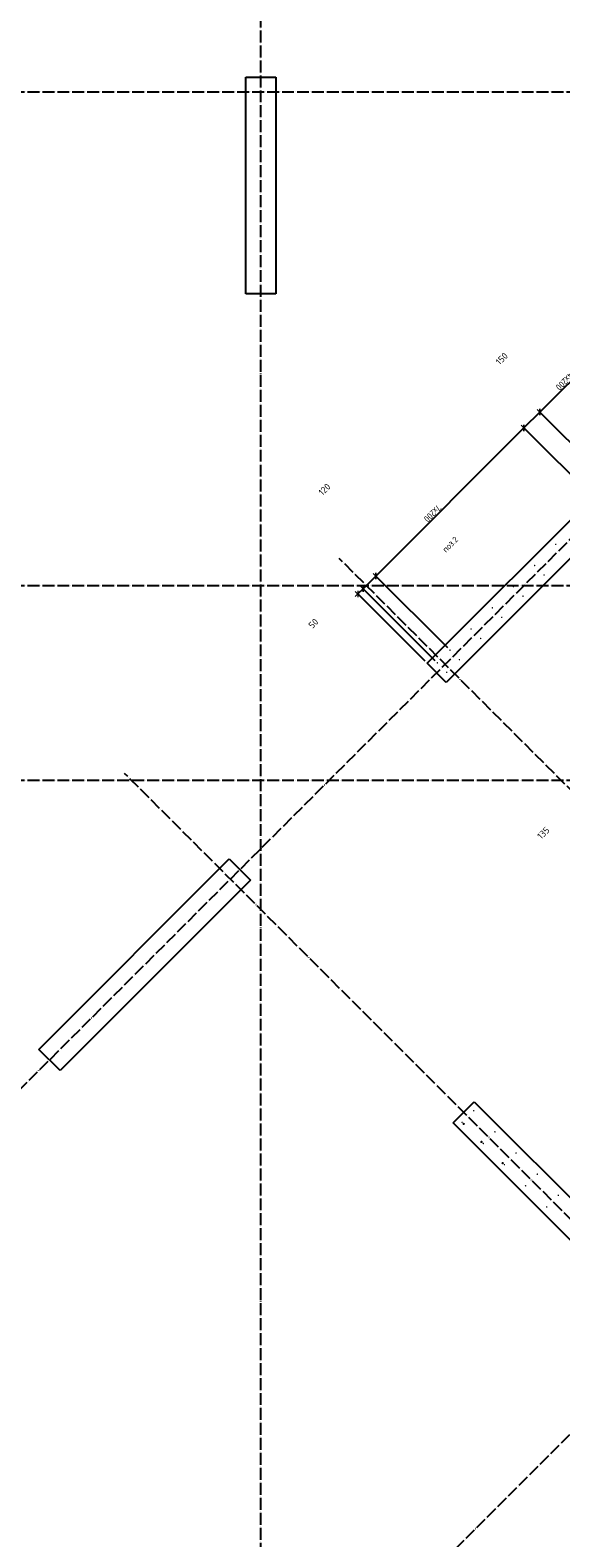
# Model space of a CAD drawing. Header units: millimetres. Extents: x -2995 to 47287, y -2809 to 58122.
# Tile 9 of 143: x 6858 to 10405, y 8834 to 18913. Entities that reach past the tile are written whole.
import ezdxf

# ---------------------------------------------------------------- set-up
doc = ezdxf.new("R2010")
doc.units = ezdxf.units.MM
doc.header["$PDMODE"] = 65
doc.linetypes.add('______11', pattern=[100, 80, -10, 0, -10])
doc.linetypes.add('______5', pattern=[220, 160, -20, 20, -20])
for name, color, linetype, lineweight in [('Standard', 7, 'Continuous', 25), ('Арм.стержн. вертикальными 1', 22, 'Continuous', 35), ('Размерная линия_ общее', 7, 'Continuous', 13)]:
    doc.layers.add(name, color=color, linetype=linetype, lineweight=lineweight)
doc.layers.add('Арм.стержн. вертикальными 2', color=7, linetype='Continuous', lineweight=35, true_color=0x006e00)
doc.layers.add('Осевая линия_ общее', color=7, linetype='______5', lineweight=13, true_color=0xa0a0a0)
doc.styles.add('ISOCPEUR', font='ISOCPEUR')
doc.dimstyles.new('DIMSTYLE_3', dxfattribs={"dimtxt": 44, "dimasz": 50, "dimexe": 0, "dimexo": 0, "dimgap": 22, "dimtad": 2, "dimdec": 0, "dimrnd": 5, "dimzin": 12, "dimdsep": 46, "dimtxsty": 'ISOCPEUR', "dimblk1": 'ALL_ML_STRICH', "dimblk2": 'ALL_ML_STRICH', "dimsah": 1, "dimcen": 0, "dimclrd": 7, "dimclre": 256, "dimclrt": 7, "dimadec": 0, "dimazin": 0, "dimtfac": 1, "dimtdec": 0, "dimtix": 1, "dimtmove": 2, "dimatfit": 3, "dimfxl": 0, "dimtzin": 0, "dimlwd": 0, "dimlwe": -3, "dimarcsym": 0})
doc.dimstyles.new('DIMSTYLE_8', dxfattribs={"dimtxt": 44, "dimasz": 50, "dimexe": 0, "dimexo": 0, "dimgap": 22, "dimtad": 2, "dimdec": 0, "dimrnd": 5, "dimzin": 12, "dimdsep": 46, "dimtxsty": 'ISOCPEUR', "dimblk1": 'ALL_ML_STRICH', "dimblk2": 'ALL_ML_STRICH', "dimsah": 1, "dimcen": 0, "dimclrd": 7, "dimclre": 256, "dimclrt": 7, "dimadec": 0, "dimazin": 0, "dimtfac": 1, "dimtdec": 0, "dimtix": 1, "dimtmove": 2, "dimatfit": 3, "dimfxl": 0, "dimtvp": 1.2, "dimtzin": 0, "dimlwd": 0, "dimlwe": -3, "dimarcsym": 0})

# ---------------------------------------------------------------- blocks, each defined once
blk = doc.blocks.new('СЛОЖНЫЙ_ОБЪЕКТ_0')
at = {"layer": 'Осевая линия_ общее', "color": 253, "linetype": '______11', "lineweight": -3, "true_color": 0xa0a0a0, "transparency": 33554687}
for p, q in [((8400, -2590), (8400, 47490)), ((552, 5594), (17714, 22756)), ((3543, 2603), (20705, 19765)), ((-2770, 18500), (20260, 18500)), ((15387, 8918), (8924, 15381)), ((-2770, 15200), (26050, 15200)), ((13952, 7482), (7489, 13945)), ((-2770, 13900), (26050, 13900))]:
    blk.add_line(p, q, dxfattribs=at)
blk = doc.blocks.new('ALL_ML_STRICH')
at = {"color": 0, "linetype": 'ByBlock', "lineweight": -2}
for p, q in [((-1, 0), (0.5, 0)), ((-0.3, -0.3), (0.3, 0.3)), ((0, -0.5), (0, 0.5))]:
    blk.add_line(p, q, dxfattribs=at)
blk = doc.blocks.new('*D279')
at = {"layer": 'DEFPOINTS', "color": 7, "linetype": 'Continuous', "lineweight": 13, "transparency": 33554687}
for p in [(10645, 13801), (11392, 13245), (11427, 13019)]:
    blk.add_point(p, dxfattribs=at)
at = {"layer": 'Размерная линия_ общее', "color": 7, "linetype": 'Continuous', "lineweight": -2, "transparency": 33554687}
blk.add_line((10645, 13801), (10741, 13896), dxfattribs=at)
at = {"layer": 'Размерная линия_ общее', "color": 253, "linetype": 'Continuous', "lineweight": -2, "true_color": 0xa0a0a0, "transparency": 33554687}
for p, q in [((11378, 13259), (10741, 13896)), ((11413, 13033), (10645, 13801))]:
    blk.add_line(p, q, dxfattribs=at)
at = {"layer": 'Размерная линия_ общее', "color": 7, "linetype": 'Continuous', "lineweight": 13, "transparency": 33554687, "xscale": 50, "yscale": 50, "zscale": 50}
for p, rotation in [((10741, 13896), 44.9999999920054), ((10645, 13801), 224.9999999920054)]:
    blk.add_blockref('ALL_ML_STRICH', p, dxfattribs=dict(at, rotation=rotation))
at = {"layer": 'Размерная линия_ общее', "color": 7, "linetype": 'Continuous', "lineweight": 13, "transparency": 33554687, "insert": (10288, 13546), "char_height": 44, "width": 132, "attachment_point": 5, "rotation": 45, "style": 'ISOCPEUR'}
blk.add_mtext('\\A1;{135}', dxfattribs=at)
blk = doc.blocks.new('*D510')
at = {"layer": 'DEFPOINTS', "color": 7, "linetype": 'Continuous', "lineweight": 13, "transparency": 33554687}
for p in [(10830, 16925), (11325, 16430), (10760, 15865)]:
    blk.add_point(p, dxfattribs=at)
at = {"layer": 'Размерная линия_ общее', "color": 7, "linetype": 'Continuous', "lineweight": -2, "transparency": 33554687}
blk.add_line((10830, 16925), (10265, 16360), dxfattribs=at)
at = {"layer": 'Размерная линия_ общее', "color": 253, "linetype": 'Continuous', "lineweight": -2, "true_color": 0xa0a0a0, "transparency": 33554687}
for p, q in [((11311, 16444), (10830, 16925)), ((10745, 15879), (10265, 16360))]:
    blk.add_line(p, q, dxfattribs=at)
at = {"layer": 'Размерная линия_ общее', "color": 7, "linetype": 'Continuous', "lineweight": 13, "transparency": 33554687, "xscale": 49.99999999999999, "yscale": 50, "zscale": 50}
for p, rotation in [((10830, 16925), 45.00000000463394), ((10265, 16360), 225.0000000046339)]:
    blk.add_blockref('ALL_ML_STRICH', p, dxfattribs=dict(at, rotation=rotation))
at = {"layer": 'Размерная линия_ общее', "color": 7, "linetype": 'Continuous', "lineweight": 13, "transparency": 33554687, "insert": (10494, 16597), "char_height": 44, "width": 2.2, "attachment_point": 1, "rotation": 225, "line_spacing_factor": 0.60241, "style": 'ISOCPEUR'}
blk.add_mtext('\\W0.91;4х200', dxfattribs=at)
blk = doc.blocks.new('*D511')
at = {"layer": 'DEFPOINTS', "color": 7, "linetype": 'Continuous', "lineweight": 13, "transparency": 33554687}
for p in [(10265, 16360), (10760, 15865), (10654, 15759)]:
    blk.add_point(p, dxfattribs=at)
at = {"layer": 'Размерная линия_ общее', "color": 7, "linetype": 'Continuous', "lineweight": -2, "transparency": 33554687}
blk.add_line((10265, 16360), (10158, 16254), dxfattribs=at)
at = {"layer": 'Размерная линия_ общее', "color": 253, "linetype": 'Continuous', "lineweight": -2, "true_color": 0xa0a0a0, "transparency": 33554687}
for p, q in [((10745, 15879), (10265, 16360)), ((10639, 15773), (10158, 16254))]:
    blk.add_line(p, q, dxfattribs=at)
at = {"layer": 'Размерная линия_ общее', "color": 7, "linetype": 'Continuous', "lineweight": 13, "transparency": 33554687, "xscale": 49.99999999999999, "yscale": 50, "zscale": 50}
for p, rotation in [((10265, 16360), 45.00000000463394), ((10158, 16254), 225.0000000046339)]:
    blk.add_blockref('ALL_ML_STRICH', p, dxfattribs=dict(at, rotation=rotation))
at = {"layer": 'Размерная линия_ общее', "color": 7, "linetype": 'Continuous', "lineweight": 13, "transparency": 33554687, "insert": (10010, 16717), "char_height": 44, "width": 132, "attachment_point": 5, "rotation": 45, "style": 'ISOCPEUR'}
blk.add_mtext('\\A1;{150}', dxfattribs=at)
blk = doc.blocks.new('*D512')
at = {"layer": 'DEFPOINTS', "color": 7, "linetype": 'Continuous', "lineweight": 13, "transparency": 33554687}
for p in [(10158, 16254), (10654, 15759), (9664, 14769)]:
    blk.add_point(p, dxfattribs=at)
at = {"layer": 'Размерная линия_ общее', "color": 7, "linetype": 'Continuous', "lineweight": -2, "transparency": 33554687}
blk.add_line((10158, 16254), (9169, 15264), dxfattribs=at)
at = {"layer": 'Размерная линия_ общее', "color": 253, "linetype": 'Continuous', "lineweight": -2, "true_color": 0xa0a0a0, "transparency": 33554687}
for p, q in [((10639, 15773), (10158, 16254)), ((9649, 14783), (9169, 15264))]:
    blk.add_line(p, q, dxfattribs=at)
at = {"layer": 'Размерная линия_ общее', "color": 7, "linetype": 'Continuous', "lineweight": 13, "transparency": 33554687, "xscale": 49.99999999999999, "yscale": 50, "zscale": 50}
for p, rotation in [((10158, 16254), 45.00000000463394), ((9169, 15264), 225.0000000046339)]:
    blk.add_blockref('ALL_ML_STRICH', p, dxfattribs=dict(at, rotation=rotation))
at = {"layer": 'Размерная линия_ общее', "color": 7, "linetype": 'Continuous', "lineweight": 13, "transparency": 33554687, "insert": (9611, 15715), "char_height": 44, "width": 2.2, "attachment_point": 1, "rotation": 225, "line_spacing_factor": 0.60241, "style": 'ISOCPEUR'}
blk.add_mtext('\\W0.91;7х200', dxfattribs=at)
blk = doc.blocks.new('*D513')
at = {"layer": 'DEFPOINTS', "color": 7, "linetype": 'Continuous', "lineweight": 13, "transparency": 33554687}
for p in [(9169, 15264), (9664, 14769), (9579, 14684)]:
    blk.add_point(p, dxfattribs=at)
at = {"layer": 'Размерная линия_ общее', "color": 7, "linetype": 'Continuous', "lineweight": -2, "transparency": 33554687}
blk.add_line((9169, 15264), (9084, 15179), dxfattribs=at)
at = {"layer": 'Размерная линия_ общее', "color": 253, "linetype": 'Continuous', "lineweight": -2, "true_color": 0xa0a0a0, "transparency": 33554687}
for p, q in [((9649, 14783), (9169, 15264)), ((9565, 14698), (9084, 15179))]:
    blk.add_line(p, q, dxfattribs=at)
at = {"layer": 'Размерная линия_ общее', "color": 7, "linetype": 'Continuous', "lineweight": 13, "transparency": 33554687, "xscale": 49.99999999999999, "yscale": 50, "zscale": 50}
for p, rotation in [((9084, 15179), 225.0000000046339), ((9169, 15264), 45.00000000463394)]:
    blk.add_blockref('ALL_ML_STRICH', p, dxfattribs=dict(at, rotation=rotation))
at = {"layer": 'Размерная линия_ общее', "color": 7, "linetype": 'Continuous', "lineweight": 13, "transparency": 33554687, "insert": (8825, 15843), "char_height": 44, "width": 132, "attachment_point": 5, "rotation": 45, "style": 'ISOCPEUR'}
blk.add_mtext('\\A1;{120}', dxfattribs=at)
blk = doc.blocks.new('*D514')
at = {"layer": 'DEFPOINTS', "color": 7, "linetype": 'Continuous', "lineweight": 13, "transparency": 33554687}
for p in [(9084, 15179), (9511, 14681), (9579, 14684)]:
    blk.add_point(p, dxfattribs=at)
at = {"layer": 'Размерная линия_ общее', "color": 7, "linetype": 'Continuous', "lineweight": -2, "transparency": 33554687}
blk.add_line((9084, 15179), (9048, 15144), dxfattribs=at)
at = {"layer": 'Размерная линия_ общее', "color": 253, "linetype": 'Continuous', "lineweight": -2, "true_color": 0xa0a0a0, "transparency": 33554687}
for p, q in [((9497, 14695), (9048, 15144)), ((9565, 14698), (9084, 15179))]:
    blk.add_line(p, q, dxfattribs=at)
at = {"layer": 'Размерная линия_ общее', "color": 7, "linetype": 'Continuous', "lineweight": 13, "transparency": 33554687, "xscale": 49.99999999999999, "yscale": 50, "zscale": 50}
for p, rotation in [((9048, 15144), 225.0000000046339), ((9084, 15179), 45.00000000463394)]:
    blk.add_blockref('ALL_ML_STRICH', p, dxfattribs=dict(at, rotation=rotation))
at = {"layer": 'Размерная линия_ общее', "color": 7, "linetype": 'Continuous', "lineweight": 13, "transparency": 33554687, "insert": (8751, 14947), "char_height": 44, "width": 88, "attachment_point": 5, "rotation": 45, "style": 'ISOCPEUR'}
blk.add_mtext('\\A1;{50}', dxfattribs=at)

msp = doc.modelspace()

# ---------------------------------------------------------------- hatches: boundary and pattern name
at = {"layer": 'Арм.стержн. вертикальными 1', "linetype": 'Continuous', "lineweight": 50, "transparency": 33554687}
for points in [[(10375.7, 15475.7), (10375.3, 15477.6), (10374.2, 15479.3), (10372.6, 15480.4), (10370.7, 15480.7), (10368.8, 15480.4), (10367.2, 15479.3), (10366.1, 15477.6), (10365.7, 15475.7), (10366.1, 15473.8), (10367.2, 15472.2), (10368.8, 15471.1), (10370.7, 15470.7), (10372.6, 15471.1), (10374.2, 15472.2), (10375.3, 15473.8)], [(10234.3, 15334.3), (10233.9, 15336.2), (10232.8, 15337.8), (10231.2, 15338.9), (10229.3, 15339.3), (10227.4, 15338.9), (10225.8, 15337.8), (10224.7, 15336.2), (10224.3, 15334.3), (10224.7, 15332.4), (10225.8, 15330.8), (10227.4, 15329.7), (10229.3, 15329.3), (10231.2, 15329.7), (10232.8, 15330.8), (10233.9, 15332.4)], [(10297.6, 15271), (10297.2, 15272.9), (10296.1, 15274.5), (10294.5, 15275.6), (10292.6, 15276), (10290.7, 15275.6), (10289.1, 15274.5), (10288, 15272.9), (10287.6, 15271), (10288, 15269.1), (10289.1, 15267.5), (10290.7, 15266.4), (10292.6, 15266), (10294.5, 15266.4), (10296.1, 15267.5), (10297.2, 15269.1)], [(10092.9, 15192.9), (10092.5, 15194.8), (10091.4, 15196.4), (10089.8, 15197.5), (10087.9, 15197.9), (10086, 15197.5), (10084.3, 15196.4), (10083.3, 15194.8), (10082.9, 15192.9), (10083.3, 15191), (10084.3, 15189.4), (10086, 15188.3), (10087.9, 15187.9), (10089.8, 15188.3), (10091.4, 15189.4), (10092.5, 15191)], [(10156.2, 15129.6), (10155.8, 15131.5), (10154.7, 15133.1), (10153.1, 15134.2), (10151.2, 15134.6), (10149.3, 15134.2), (10147.6, 15133.1), (10146.6, 15131.5), (10146.2, 15129.6), (10146.6, 15127.7), (10147.6, 15126), (10149.3, 15125), (10151.2, 15124.6), (10153.1, 15125), (10154.7, 15126), (10155.8, 15127.7)], [(9951.5, 15051.5), (9951.1, 15053.4), (9950, 15055), (9948.4, 15056.1), (9946.5, 15056.5), (9944.5, 15056.1), (9942.9, 15055), (9941.8, 15053.4), (9941.5, 15051.5), (9941.8, 15049.6), (9942.9, 15047.9), (9944.5, 15046.8), (9946.5, 15046.5), (9948.4, 15046.8), (9950, 15047.9), (9951.1, 15049.6)], [(10014.8, 14988.2), (10014.4, 14990.1), (10013.3, 14991.7), (10011.7, 14992.8), (10009.8, 14993.2), (10007.8, 14992.8), (10006.2, 14991.7), (10005.1, 14990.1), (10004.8, 14988.2), (10005.1, 14986.2), (10006.2, 14984.6), (10007.8, 14983.5), (10009.8, 14983.2), (10011.7, 14983.5), (10013.3, 14984.6), (10014.4, 14986.2)], [(9810, 14910), (9809.6, 14912), (9808.6, 14913.6), (9806.9, 14914.7), (9805, 14915), (9803.1, 14914.7), (9801.5, 14913.6), (9800.4, 14912), (9800, 14910), (9800.4, 14908.1), (9801.5, 14906.5), (9803.1, 14905.4), (9805, 14905), (9806.9, 14905.4), (9808.6, 14906.5), (9809.6, 14908.1)], [(9873.3, 14846.7), (9873, 14848.7), (9871.9, 14850.3), (9870.3, 14851.4), (9868.3, 14851.7), (9866.4, 14851.4), (9864.8, 14850.3), (9863.7, 14848.7), (9863.3, 14846.7), (9863.7, 14844.8), (9864.8, 14843.2), (9866.4, 14842.1), (9868.3, 14841.7), (9870.3, 14842.1), (9871.9, 14843.2), (9873, 14844.8)], [(9668.6, 14768.6), (9668.2, 14770.5), (9667.1, 14772.2), (9665.5, 14773.2), (9663.6, 14773.6), (9661.7, 14773.2), (9660.1, 14772.2), (9659, 14770.5), (9658.6, 14768.6), (9659, 14766.7), (9660.1, 14765.1), (9661.7, 14764), (9663.6, 14763.6), (9665.5, 14764), (9667.1, 14765.1), (9668.2, 14766.7)], [(9583.7, 14683.8), (9583.4, 14685.7), (9582.3, 14687.3), (9580.6, 14688.4), (9578.7, 14688.8), (9576.8, 14688.4), (9575.2, 14687.3), (9574.1, 14685.7), (9573.7, 14683.8), (9574.1, 14681.9), (9575.2, 14680.3), (9576.8, 14679.2), (9578.7, 14678.8), (9580.6, 14679.2), (9582.3, 14680.3), (9583.4, 14681.9)], [(9647, 14620.5), (9646.7, 14622.4), (9645.6, 14624), (9644, 14625.1), (9642, 14625.5), (9640.1, 14625.1), (9638.5, 14624), (9637.4, 14622.4), (9637, 14620.5), (9637.4, 14618.6), (9638.5, 14616.9), (9640.1, 14615.9), (9642, 14615.5), (9644, 14615.9), (9645.6, 14616.9), (9646.7, 14618.6)], [(9731.9, 14705.3), (9731.5, 14707.2), (9730.5, 14708.9), (9728.8, 14709.9), (9726.9, 14710.3), (9725, 14709.9), (9723.4, 14708.9), (9722.3, 14707.2), (9721.9, 14705.3), (9722.3, 14703.4), (9723.4, 14701.8), (9725, 14700.7), (9726.9, 14700.3), (9728.8, 14700.7), (9730.5, 14701.8), (9731.5, 14703.4)], [(9827.4, 11689.5), (9827, 11691.4), (9825.9, 11693.1), (9824.3, 11694.1), (9822.4, 11694.5), (9820.4, 11694.1), (9818.8, 11693.1), (9817.7, 11691.4), (9817.4, 11689.5), (9817.7, 11687.6), (9818.8, 11686), (9820.4, 11684.9), (9822.4, 11684.5), (9824.3, 11684.9), (9825.9, 11686), (9827, 11687.6)], [(9749.6, 11611.7), (9749.2, 11613.7), (9748.1, 11615.3), (9746.5, 11616.4), (9744.6, 11616.7), (9742.7, 11616.4), (9741, 11615.3), (9740, 11613.7), (9739.6, 11611.7), (9740, 11609.8), (9741, 11608.2), (9742.7, 11607.1), (9744.6, 11606.7), (9746.5, 11607.1), (9748.1, 11608.2), (9749.2, 11609.8)], [(9968.8, 11548.1), (9968.4, 11550), (9967.3, 11551.6), (9965.7, 11552.7), (9963.8, 11553.1), (9961.9, 11552.7), (9960.2, 11551.6), (9959.2, 11550), (9958.8, 11548.1), (9959.2, 11546.2), (9960.2, 11544.6), (9961.9, 11543.5), (9963.8, 11543.1), (9965.7, 11543.5), (9967.3, 11544.6), (9968.4, 11546.2)], [(9891, 11470.3), (9890.6, 11472.2), (9889.5, 11473.9), (9887.9, 11474.9), (9886, 11475.3), (9884.1, 11474.9), (9882.5, 11473.9), (9881.4, 11472.2), (9881, 11470.3), (9881.4, 11468.4), (9882.5, 11466.8), (9884.1, 11465.7), (9886, 11465.3), (9887.9, 11465.7), (9889.5, 11466.8), (9890.6, 11468.4)], [(10110.2, 11406.7), (10109.8, 11408.6), (10108.7, 11410.2), (10107.1, 11411.3), (10105.2, 11411.7), (10103.3, 11411.3), (10101.7, 11410.2), (10100.6, 11408.6), (10100.2, 11406.7), (10100.6, 11404.8), (10101.7, 11403.1), (10103.3, 11402.1), (10105.2, 11401.7), (10107.1, 11402.1), (10108.7, 11403.1), (10109.8, 11404.8)], [(10032.4, 11328.9), (10032, 11330.8), (10031, 11332.4), (10029.3, 11333.5), (10027.4, 11333.9), (10025.5, 11333.5), (10023.9, 11332.4), (10022.8, 11330.8), (10022.4, 11328.9), (10022.8, 11327), (10023.9, 11325.4), (10025.5, 11324.3), (10027.4, 11323.9), (10029.3, 11324.3), (10031, 11325.4), (10032, 11327)], [(10173.8, 11187.5), (10173.5, 11189.4), (10172.4, 11191), (10170.8, 11192.1), (10168.8, 11192.5), (10166.9, 11192.1), (10165.3, 11191), (10164.2, 11189.4), (10163.8, 11187.5), (10164.2, 11185.6), (10165.3, 11183.9), (10166.9, 11182.9), (10168.8, 11182.5), (10170.8, 11182.9), (10172.4, 11183.9), (10173.5, 11185.6)], [(10251.6, 11265.3), (10251.2, 11267.2), (10250.2, 11268.8), (10248.5, 11269.9), (10246.6, 11270.3), (10244.7, 11269.9), (10243.1, 11268.8), (10242, 11267.2), (10241.6, 11265.3), (10242, 11263.3), (10243.1, 11261.7), (10244.7, 11260.6), (10246.6, 11260.3), (10248.5, 11260.6), (10250.2, 11261.7), (10251.2, 11263.3)], [(10393, 11123.8), (10392.7, 11125.8), (10391.6, 11127.4), (10390, 11128.5), (10388, 11128.8), (10386.1, 11128.5), (10384.5, 11127.4), (10383.4, 11125.8), (10383, 11123.8), (10383.4, 11121.9), (10384.5, 11120.3), (10386.1, 11119.2), (10388, 11118.8), (10390, 11119.2), (10391.6, 11120.3), (10392.7, 11121.9)], [(10315.3, 11046.1), (10314.9, 11048), (10313.8, 11049.6), (10312.2, 11050.7), (10310.3, 11051.1), (10308.3, 11050.7), (10306.7, 11049.6), (10305.6, 11048), (10305.3, 11046.1), (10305.6, 11044.1), (10306.7, 11042.5), (10308.3, 11041.4), (10310.3, 11041.1), (10312.2, 11041.4), (10313.8, 11042.5), (10314.9, 11044.1)]]:
    msp.add_hatch(color=4, dxfattribs=at).paths.add_polyline_path(points)
at = {"layer": 'Арм.стержн. вертикальными 2', "linetype": 'Continuous', "lineweight": 50, "transparency": 33554687}
for points in [[(9763.2, 11601.1), (9762.6, 11604.2), (9760.8, 11606.8), (9758.2, 11608.5), (9755.2, 11609.1), (9752.1, 11608.5), (9749.5, 11606.8), (9747.8, 11604.2), (9747.2, 11601.1), (9747.8, 11598.1), (9749.5, 11595.5), (9752.1, 11593.7), (9755.2, 11593.1), (9758.2, 11593.7), (9760.8, 11595.5), (9762.6, 11598.1)], [(9882.5, 11481.1), (9881.9, 11484.2), (9880.2, 11486.8), (9877.6, 11488.5), (9874.5, 11489.1), (9871.4, 11488.5), (9868.8, 11486.8), (9867.1, 11484.2), (9866.5, 11481.1), (9867.1, 11478), (9868.8, 11475.4), (9871.4, 11473.7), (9874.5, 11473.1), (9877.6, 11473.7), (9880.2, 11475.4), (9881.9, 11478)], [(10023.9, 11339.7), (10023.3, 11342.7), (10021.6, 11345.3), (10019, 11347.1), (10015.9, 11347.7), (10012.9, 11347.1), (10010.3, 11345.3), (10008.5, 11342.7), (10007.9, 11339.7), (10008.5, 11336.6), (10010.3, 11334), (10012.9, 11332.3), (10015.9, 11331.7), (10019, 11332.3), (10021.6, 11334), (10023.3, 11336.6)]]:
    msp.add_hatch(color=7, dxfattribs=at).paths.add_polyline_path(points)

# ---------------------------------------------------------------- linework, layer by layer
at = {"color": 7, "linetype": 'Continuous', "lineweight": 25, "transparency": 33554687}
for p, q in [((9511.2, 14680.6), (15691.3, 20860.7)), ((15818.6, 20733.4), (9638.5, 14553.3)), ((9638.5, 14553.3), (9511.2, 14680.6)), ((6916.1, 12099.6), (8188.9, 13372.4)), ((8188.9, 13372.4), (8330.4, 13231)), ((8330.4, 13231), (7057.6, 11958.2)), ((7057.6, 11958.2), (6916.1, 12099.6))]:
    msp.add_line(p, q, dxfattribs=at)
at = {"layer": 'Standard', "color": 7, "linetype": 'Continuous', "lineweight": 25, "transparency": 33554687}
for p, q in [((8300, 17150), (8300, 18600)), ((8300, 18600), (8500, 18600)), ((8500, 18600), (8500, 17150)), ((8500, 17150), (8300, 17150)), ((9684.5, 11608.2), (9825.9, 11749.6)), ((9825.9, 11749.6), (10851.2, 10724.3)), ((10709.8, 10582.9), (9684.5, 11608.2))]:
    msp.add_line(p, q, dxfattribs=at)

# ---------------------------------------------------------------- block references
at = {"layer": 'Осевая линия_ общее', "color": 253, "linetype": '______11', "lineweight": -3, "true_color": 0xa0a0a0, "transparency": 33554687}
msp.add_blockref('СЛОЖНЫЙ_ОБЪЕКТ_0', (0, 0), dxfattribs=at)

# ---------------------------------------------------------------- texts
at = {"layer": 'Standard', "color": 7, "linetype": 'Continuous', "lineweight": 18, "transparency": 33554687, "insert": (9636.6, 15418.2), "char_height": 40, "width": 140.769, "attachment_point": 7, "rotation": 45, "style": 'ISOCPEUR'}
msp.add_mtext('\\A1;{\\fISOCPEUR|i0|b0;\\H40.000000;\\W1.000000;\\C7;поз.2}\\P', dxfattribs=at)

# ---------------------------------------------------------------- dimensions: what is measured, and where the dimension line sits
at = {"layer": 'Размерная линия_ общее', "color": 7, "linetype": 'Continuous', "lineweight": 13, "transparency": 33554687}
for base, p1, p2, text, picture, middle in [((10264.5, 16359.7), (11311.1, 16444.5), (10745.5, 15878.8), '\\W0.91;4х200', '*D510', (10531.8, 16658.1)), ((9168.5, 15263.7), (10639.4, 15772.7), (9649.5, 14782.8), '\\W0.91;7х200', '*D512', (9647.9, 15774.2))]:
    dim = msp.add_linear_dim(base=base, p1=p1, p2=p2, angle=225, text=text, dimstyle='DIMSTYLE_3', override={"dimpost": '<>', "dimclrd": 7, "dimclre": 253, "dimclrt": 7, "dimlwd": 0, "dimlwe": 65533}, dxfattribs=at)
    dim.commit()
    dim.dimension.update_dxf_attribs({"geometry": picture, "text_midpoint": middle, "dimtype": 160})
for base, p1, p2, angle, dimstyle, picture, middle in [((10158.5, 16253.7), (10745.5, 15878.8), (10639.4, 15772.7), 225, 'DIMSTYLE_3', '*D511', (10010, 16716.5)), ((9083.7, 15178.9), (9649.5, 14782.8), (9564.6, 14697.9), 225, 'DIMSTYLE_8', '*D513', (8825.3, 15842.6)), ((9048.3, 15143.5), (9564.6, 14697.9), (9497.1, 14694.7), 225, 'DIMSTYLE_8', '*D514', (8750.7, 14946.9)), ((10740.9, 13896.4), (11413.3, 13033), (11378.3, 13259), 45, 'DIMSTYLE_3', '*D279', (10288.5, 13546.5))]:
    dim = msp.add_linear_dim(base=base, p1=p1, p2=p2, angle=angle, dimstyle=dimstyle, override={"dimpost": '<>', "dimclrd": 7, "dimclre": 253, "dimclrt": 7, "dimlwd": 0, "dimlwe": 65533}, dxfattribs=at)
    dim.commit()
    dim.dimension.update_dxf_attribs({"geometry": picture, "text_midpoint": middle, "dimtype": 160})

doc.saveas('drawing.dxf')
